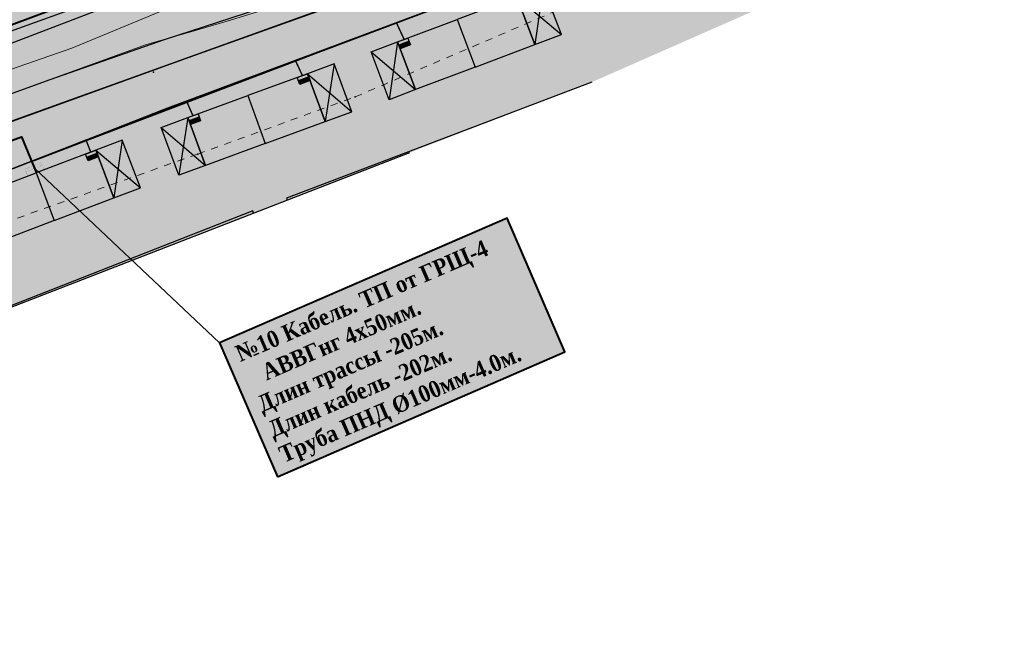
# Model space of a CAD drawing. Extents: x 4085 to 16701, y -65 to 10948.
# Tile 225 of 256: x 15198 to 15267, y 10793 to 10836. Entities that reach past the tile are written whole.
import ezdxf
from ezdxf.xclip import XClip

# ---------------------------------------------------------------- set-up
doc = ezdxf.new("R2010")
doc.units = 0
doc.header["$MEASUREMENT"] = 0
doc.header["$XCLIPFRAME"] = 0
doc.linetypes.add('CONTI', pattern=[0])
doc.linetypes.add('STRIHSMALL', pattern=[1, 0.5, -0.5])
doc.layers.get('0').update_dxf_attribs({"color": 250, "linetype": 'CONTI'})
for name, color, linetype in [('(0001) граница', 7, 'Continuous'), ('(035) Откосы', 7, 'Continuous'), ('PI_TTDEFAULT', 5, 'CONTI'), ('Электрика', 7, 'Continuous')]:
    doc.layers.add(name, color=color, linetype=linetype)
doc.layers.add('.', color=7, linetype='Continuous', lineweight=15)
doc.layers.add('0ZG - GOR-INCE', color=5, linetype='Continuous', lineweight=15)
doc.styles.get("Standard").update_dxf_attribs({"font": 'times.ttf'})
doc.linetypes.add('ОТКОСЫ_НЕУКР', pattern='A,0.5,["|",Standard,S=1.199999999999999,R=0,X=0,Y=-1.199999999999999],1,["|",Standard,S=0.5,R=0,X=0,Y=-0.5],0.5', length=2)
doc.linetypes.add('ОТКОСЫ_НЕУКР1', pattern='A,0.5,["|",Standard,S=-1.199999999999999,R=0,X=0,Y=1.199999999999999],1,["|",Standard,S=-0.5,R=0,X=0,Y=0.5],0.5', length=2)

# ---------------------------------------------------------------- blocks, each defined once
blk = doc.blocks.new('wedwedwedewdewd')
at = {"layer": '.', "linetype": 'Continuous'}
h = blk.add_hatch(color=256, dxfattribs=at)
h.dxf.hatch_style = 1
h.set_gradient(color1=(255, 217, 179), color2=(255, 209, 163), one_color=1, tint=0.8199999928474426, name='HEMISPHERICAL')
h.paths.add_polyline_path([(16128.6629179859, 10756.6104308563), (16126.6629179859, 10756.6104308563), (16126.6629179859, 10760.2104308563), (16128.6629179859, 10760.2104308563)])
h.paths.add_polyline_path([(16137.6629179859, 10756.6104308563), (16139.6629179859, 10756.6104308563), (16139.6629179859, 10760.2104308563), (16137.6629179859, 10760.2104308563)])
h = blk.add_hatch(color=256, dxfattribs=at)
h.dxf.hatch_style = 1
h.set_gradient(color1=(255, 127, 127), color2=(255, 133, 133), one_color=1, tint=0.7599999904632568, name='HEMISPHERICAL')
h.paths.add_polyline_path([(16133.1629179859, 10760.2104308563), (16133.1629179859, 10756.6104308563), (16137.6629179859, 10756.6104308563), (16137.6629179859, 10760.2104308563)])
h.paths.add_polyline_path([(16133.1629179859, 10760.2104308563), (16133.1629179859, 10756.6104308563), (16128.6629179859, 10756.6104308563), (16128.6629179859, 10760.2104308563)])
at = {"linetype": 'Continuous'}
for points in [[(16128.6629179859, 10756.6104308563), (16126.6629179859, 10756.6104308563), (16126.6629179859, 10760.2104308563), (16128.6629179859, 10760.2104308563)], [(16133.1629179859, 10760.2104308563), (16133.1629179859, 10756.6104308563), (16128.6629179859, 10756.6104308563), (16128.6629179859, 10760.2104308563)], [(16133.1629179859, 10760.2104308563), (16133.1629179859, 10756.6104308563), (16137.6629179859, 10756.6104308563), (16137.6629179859, 10760.2104308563)], [(16137.6629179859, 10756.6104308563), (16139.6629179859, 10756.6104308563), (16139.6629179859, 10760.2104308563), (16137.6629179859, 10760.2104308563)]]:
    blk.add_lwpolyline(points, close=True, dxfattribs=at)
for points in [[(16126.6629179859, 10760.2104308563), (16128.6629179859, 10756.6104308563)], [(16128.6629179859, 10760.2104308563), (16126.6629179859, 10756.6104308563)], [(16137.6629179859, 10760.2104308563), (16139.6629179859, 10756.6104308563)], [(16139.6629179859, 10760.2104308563), (16137.6629179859, 10756.6104308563)]]:
    blk.add_lwpolyline(points, dxfattribs=at)
blk = doc.blocks.new('DWQDWQDWQDW')
at = {"layer": '(035) Откосы', "color": 253, "linetype": 'ОТКОСЫ_НЕУКР1', "elevation": -0.6170000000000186, "flags": 128}
blk.add_lwpolyline([(16564.2685543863, 8940.05366447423), (16571.56438794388, 8940.049617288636), (16579.24229880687, 8940.682216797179), (16586.23834138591, 8939.28798064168), (16594.08376090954, 8937.329337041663), (16596.23756082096, 8937.07311931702), (16604.99378058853, 8932.406532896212), (16613.69562732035, 8927.074860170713), (16626.47846730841, 8919.280967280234), (16639.49087866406, 8911.319458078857), (16651.9820064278, 8903.85268458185), (16664.47700269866, 8896.490241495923), (16677.09143031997, 8889.065860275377), (16679.39855639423, 8887.981581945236), (16695.2108295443, 8881.729711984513), (16708.65326078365, 8876.525155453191), (16722.23698177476, 8871.77063759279), (16735.50823853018, 8868.774063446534), (16749.63002218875, 8865.606017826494), (16760.99577287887, 8864.573100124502), (16775.79265262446, 8863.378462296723), (16791.22906654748, 8862.267464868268), (16804.74432975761, 8861.94847750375), (16819.74132904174, 8861.653146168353), (16835.02693216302, 8861.360536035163), (16850.25698425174, 8861.043143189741), (16865.37728238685, 8860.79020800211), (16880.60442877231, 8860.5237254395), (16895.80853699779, 8860.385576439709), (16909.27623827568, 8864.858854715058), (16923.90202324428, 8869.7262688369), (16938.08048568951, 8874.446364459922), (16952.65749232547, 8879.342421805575), (16966.66929764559, 8883.988184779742), (16980.80614278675, 8888.7491203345), (16994.83943295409, 8893.431466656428), (16997.11785405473, 8894.36489901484), (17001.96598783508, 8896.979129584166), (17014.00648242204, 8903.364783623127), (17016.84216589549, 8904.618776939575), (17018.16922240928, 8905.356490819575), (17021.24240132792, 8907.064878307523), (17025.47054322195, 8909.6625474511)], dxfattribs=at)
at = {"layer": '(035) Откосы', "color": 253, "linetype": 'ОТКОСЫ_НЕУКР', "ltscale": 1.5, "elevation": -0.6170000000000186, "flags": 128}
blk.add_lwpolyline([(16739.45308839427, 8875.20530978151), (16758.92019256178, 8871.7201008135), (16785.23249284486, 8868.989124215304), (16834.46331352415, 8866.430057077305), (16872.30635476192, 8865.117805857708), (16894.6491773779, 8865.49292062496), (16897.6269511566, 8866.243948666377), (16919.04864691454, 8873.140999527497), (16955.05316177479, 8885.96822939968), (16990.55466388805, 8900.238315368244), (17022.49028712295, 8919.820872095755)], dxfattribs=at)
at = {"color": 253, "linetype": 'Continuous', "elevation": -0.6170000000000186}
for points in [[(16558.80255977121, 8945.946029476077), (16570.6070005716, 8947.717188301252, -0.07815532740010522), (16597.94249155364, 8942.058203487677), (16620.12967143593, 8929.197915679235, 0.02195865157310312), (16680.08866086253, 8893.238522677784, 0.01496813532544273), (16723.48298193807, 8876.757839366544), (16750.88513959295, 8870.57602320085), (16790.77832134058, 8867.279309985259), (16872.31370058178, 8863.893621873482), (16895.15054692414, 8864.321306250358), (16944.32124811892, 8880.133131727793), (16994.43535242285, 8899.563749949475), (17012.77464116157, 8910.375999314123), (17023.26825659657, 8917.9292242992)], [(16562.18063359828, 8941.934712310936), (16579.37002182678, 8942.908548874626), (16596.98241794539, 8939.147166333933), (16618.54894594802, 8926.646625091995, 0.02197958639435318), (16678.79663357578, 8890.526571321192, 0.01507167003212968), (16722.66014219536, 8873.868075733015), (16750.42929275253, 8867.603467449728), (16790.58345219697, 8864.285187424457, 0.01330051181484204), (16847.98186172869, 8863.082048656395), (16895.37651316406, 8862.057228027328), (16949.57757229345, 8880.2725550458, 0.04650476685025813), (16996.14201924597, 8896.840733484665), (17017.23438593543, 8907.707821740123), (17025.51246180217, 8912.472396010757)]]:
    blk.add_lwpolyline(points, format="xyb", dxfattribs=at)
at = {"color": 253, "linetype": 'STRIHSMALL', "elevation": -0.2409999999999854}
blk.add_lwpolyline([(16593.21583156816, 8931.924035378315), (16614.44362853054, 8919.185168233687), (16675.036071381, 8883.007916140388), (16720.64128200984, 8865.661257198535), (16749.28270343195, 8859.111734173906), (16790.49098786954, 8855.53213624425), (16849.99348042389, 8854.548292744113), (16896.48786096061, 8853.889257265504), (16953.02450571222, 8872.4673090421), (16964.2357470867, 8876.242711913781), (17016.50260233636, 8897.154158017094)], dxfattribs=at)
at = {"layer": 'PI_TTDEFAULT', "color": 253}
for p in [(16952.65749232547, 8879.342421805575, -0.3420000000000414), (16950.03828657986, 8878.325232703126, -0.23599999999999), (16964.2357470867, 8876.242711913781, -0.1310000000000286), (16953.02450571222, 8872.4673090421, -0.1619999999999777)]:
    blk.add_point(p, dxfattribs=at)
blk = doc.blocks.new('A$C10aa157c')
at = {"layer": '.', "linetype": 'Continuous', "lineweight": 50}
h = blk.add_hatch(color=4, dxfattribs=at)
h.dxf.hatch_style = 1
h.set_gradient(color1=(0, 255, 255), color2=(0, 255, 255), one_color=1, tint=0.5)
edge = h.paths.add_edge_path()
edge.add_line((117.4324962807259, 25.8464246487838), (111.2859458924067, 22.04202636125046))
edge.add_line((111.2859458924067, 22.04202636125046), (90.49397812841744, 10.57433190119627))
edge.add_line((90.49397812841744, 10.57433190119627), (88.23807309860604, 9.587726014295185))
edge.add_line((88.23807309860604, 9.587726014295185), (6.163735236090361, -19.95635591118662))
edge.add_arc((-27.70549202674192, 74.13336427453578), 100.0000000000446, 270.3128248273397, 289.7972202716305, ccw=False)
edge.add_line((-27.15951241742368, -25.86514524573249), (-114.5854871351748, -26.34248035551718))
edge.add_line((-114.5854871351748, -26.34248035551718), (-131.8038967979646, -25.51755084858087))
edge.add_line((-131.8038967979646, -25.51755084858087), (-156.2513825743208, -23.98036590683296))
edge.add_line((-156.2513825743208, -23.98036590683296), (-183.7814535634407, -18.45982324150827))
edge.add_line((-183.7814535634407, -18.45982324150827), (-197.4729350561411, -14.02515858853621))
edge.add_line((-197.4729350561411, -14.02515858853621), (-226.9882538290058, -3.257921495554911))
edge.add_line((-226.9882538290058, -3.257921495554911), (-229.3201723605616, -2.22804471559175))
edge.add_line((-229.3201723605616, -2.22804471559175), (-266.0129081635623, 18.33381446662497))
edge.add_line((-266.0129081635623, 18.33381446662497), (-302.414357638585, 39.40997971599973))
edge.add_line((-302.414357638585, 39.40997971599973), (-311.2653128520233, 44.05475481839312))
edge.add_arc((-5824.953526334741, -31255.54911888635), 31781.53489632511, 80.00936784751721, 80.04077242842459)
edge.add_arc((-344.2962635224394, -73.22361097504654), 121.3386725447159, 82.48260712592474, 104.7849835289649)
edge.add_line((-375.2609654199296, 44.0975750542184), (-422.1471010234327, 28.59770207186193))
edge.add_line((-422.1471010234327, 28.59770207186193), (-424.8801888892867, 34.73041368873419))
edge.add_line((-424.8801888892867, 34.73041368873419), (-369.9069065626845, 51.63645814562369))
edge.add_arc((-345.3716680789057, -51.17261419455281), 105.6961838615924, 80.20076656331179, 103.42249696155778, ccw=False)
edge.add_line((-327.3825670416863, 52.98148090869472), (-309.305153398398, 49.80210033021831))
edge.add_line((-309.305153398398, 49.80210033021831), (-299.5158731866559, 44.66491412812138))
edge.add_line((-299.5158731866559, 44.66491412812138), (-263.0429987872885, 23.54739438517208))
edge.add_line((-263.0429987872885, 23.54739438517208), (-226.6355735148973, 3.145417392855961))
edge.add_line((-226.6355735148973, 3.145417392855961), (-224.7456836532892, 2.310759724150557))
edge.add_line((-224.7456836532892, 2.310759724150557), (-195.5197359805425, -8.350914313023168))
edge.add_line((-195.5197359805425, -8.350914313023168), (-182.2621487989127, -12.64504079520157))
edge.add_line((-182.2621487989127, -12.64504079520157), (-155.4697206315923, -18.01766561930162))
edge.add_line((-155.4697206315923, -18.01766561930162), (-131.4720545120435, -19.52656724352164))
edge.add_line((-131.4720545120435, -19.52656724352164), (-114.4582114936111, -20.34169601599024))
edge.add_line((-114.4582114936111, -20.34169601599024), (-27.19227119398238, -19.86523467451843))
edge.add_arc((-27.70549202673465, 74.13336427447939), 93.99999999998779, 270.3128248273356, 289.7972202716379)
edge.add_line((4.131581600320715, -14.31097270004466), (86.01742751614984, 15.16525827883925))
edge.add_line((86.01742751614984, 15.16525827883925), (87.83742534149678, 15.96122288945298))
edge.add_line((87.83742534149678, 15.96122288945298), (108.2562857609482, 27.2231320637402))
edge.add_line((108.2562857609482, 27.2231320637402), (115.2645194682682, 31.56086796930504))
edge.add_line((115.2645194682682, 31.56086796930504), (117.4324962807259, 25.8464246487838))
at = {"layer": '.', "linetype": 'Continuous', "lineweight": 30}
h = blk.add_hatch(color=250, dxfattribs=at)
h.dxf.hatch_style = 1
h.set_gradient(color1=(130, 130, 130), color2=(128, 128, 128), one_color=1, tint=0.5, name='HEMISPHERICAL')
edge = h.paths.add_edge_path()
edge.add_line((120.3382106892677, 24.208470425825), (119.1283267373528, 23.83433073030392))
edge.add_line((119.1283267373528, 23.83433073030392), (107.9348565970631, 4.799752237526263))
edge.add_line((107.9348565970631, 4.799752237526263), (93.78388535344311, -88.13195924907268))
edge.add_line((93.78388535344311, -88.13195924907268), (9.818716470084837, -90.29520286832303))
edge.add_line((9.818716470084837, -90.29520286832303), (-238.982310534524, -90.29520286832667))
edge.add_line((-238.982310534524, -90.29520286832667), (-263.733181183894, -90.29520286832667))
edge.add_arc((-263.7327309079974, -191.3967522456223), 101.1015493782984, 90.00025517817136, 121.9317896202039)
edge.add_line((-317.2062797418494, -105.5940549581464), (-333.3961107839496, -115.6865331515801))
edge.add_line((-333.3961107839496, -115.6865331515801), (-330.6486205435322, -120.0966741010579))
edge.add_line((-330.6486205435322, -120.0966741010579), (-314.4554157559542, -110.0068485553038))
edge.add_arc((-263.7330549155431, -191.3956200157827), 95.90041714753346, 90.00007155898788, 121.93160600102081, ccw=False)
edge.add_line((-263.7331746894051, -95.49520286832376), (9.885690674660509, -95.49520286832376))
edge.add_line((9.885690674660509, -95.49520286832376), (94.41991117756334, -93.3172984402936))
edge.add_arc((94.30143800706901, -88.7188243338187), 4.600000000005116, 271.4758181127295, 351.3419211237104)
edge.add_line((98.84901775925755, -89.41129700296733), (112.9248563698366, 3.027006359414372))
edge.add_line((112.9248563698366, 3.027006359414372), (126.9976235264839, 26.95785065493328))
edge.add_line((126.9976235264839, 26.95785065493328), (121.1851859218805, 44.33246045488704))
edge.add_arc((136.7434681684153, 49.1590498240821), 16.28975479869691, 153.534973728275, 197.2352681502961, ccw=False)
edge.add_line((122.160772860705, 56.4186027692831), (106.847521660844, 42.81649322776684))
edge.add_arc((109.3816599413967, 38.81795837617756), 4.733934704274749, 26.597393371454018, 122.36516217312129, ccw=False)
edge.add_line((113.6146241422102, 40.93742808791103), (120.3382106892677, 24.208470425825))
at = {"layer": '.', "linetype": 'Continuous'}
h = blk.add_hatch(color=17, dxfattribs=at)
h.dxf.hatch_style = 1
h.set_gradient(color1=(153, 76, 76), color2=(137, 67, 67), one_color=1, tint=0.4000000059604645, name='SPHERICAL')
h.paths.add_polyline_path([(83.12538363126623, -8.511599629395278), (97.73542509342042, -3.042898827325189), (102.9096573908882, -16.86624574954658), (88.29961592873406, -22.33494655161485)])
h = blk.add_hatch(color=17, dxfattribs=at)
h.dxf.hatch_style = 1
h.set_gradient(color1=(153, 76, 76), color2=(137, 67, 67), one_color=1, tint=0.4000000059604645, name='SPHERICAL')
h.paths.add_polyline_path([(59.14990481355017, -17.48580797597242), (73.75994627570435, -12.01710717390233), (78.93417857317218, -25.84045409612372), (64.32413711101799, -31.30915489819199)])
h = blk.add_hatch(color=17, dxfattribs=at)
h.dxf.hatch_style = 1
h.set_gradient(color1=(153, 76, 76), color2=(137, 67, 67), one_color=1, tint=0.4000000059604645, name='SPHERICAL')
h.paths.add_polyline_path([(35.17445215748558, -26.46008621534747), (49.78449361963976, -20.99138541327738), (54.95872591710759, -34.81473233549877), (40.3486844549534, -40.28343313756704)])
at = {"linetype": 'Continuous'}
h = blk.add_hatch(color=256, dxfattribs=at)
h.dxf.hatch_style = 1
h.set_gradient(color1=(196, 196, 196), color2=(179, 179, 179), one_color=1, tint=0.699999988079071, name='SPHERICAL')
edge = h.paths.add_edge_path()
edge.add_line((-329.6939609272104, -123.8959480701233), (-413.5123903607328, -4.99904155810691))
edge.add_line((-413.5123903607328, -4.99904155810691), (-355.7886663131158, 33.28476060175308))
edge.add_line((-355.7886663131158, 33.28476060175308), (-335.031477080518, 75.58643090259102))
edge.add_line((-335.031477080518, 75.58643090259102), (-290.265852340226, 52.29770563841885))
edge.add_arc((-35.22096130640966, 435.710675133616), 460.4925641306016, 236.3682958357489, 253.1961533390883)
edge.add_arc((23.16678665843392, 1743.610821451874), 1759.185429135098, 263.7500878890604, 266.8247429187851)
edge.add_line((-74.2750708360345, -12.87386635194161), (-37.8087558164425, -12.38197344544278))
edge.add_line((-37.8087558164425, -12.38197344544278), (-8.681647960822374, -7.258780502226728))
edge.add_line((-8.681647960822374, -7.258780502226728), (21.71312455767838, 1.674478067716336))
edge.add_line((21.71312455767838, 1.674478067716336), (73.82824807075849, 22.10592837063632))
edge.add_line((73.82824807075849, 22.10592837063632), (122.4104008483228, 60.65294329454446))
edge.add_line((122.4104008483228, 60.65294329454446), (125.2745590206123, 27.75500045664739))
edge.add_line((125.2745590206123, 27.75500045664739), (114.748125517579, 2.379272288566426))
edge.add_line((114.748125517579, 2.379272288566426), (116.6623456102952, -0.02417328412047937))
edge.add_line((116.6623456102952, -0.02417328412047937), (116.2891382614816, -3.732436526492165))
edge.add_line((116.2891382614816, -3.732436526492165), (111.2584338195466, -27.65741119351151))
edge.add_line((111.2584338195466, -27.65741119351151), (112.8600939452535, -27.92515144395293))
edge.add_line((112.8600939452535, -27.92515144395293), (106.1017429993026, -65.58583641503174))
edge.add_line((106.1017429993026, -65.58583641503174), (101.2804055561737, -90.48027766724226))
edge.add_line((101.2804055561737, -90.48027766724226), (98.81490888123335, -96.13533966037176))
edge.add_line((98.81490888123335, -96.13533966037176), (53.13542081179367, -97.30507864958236))
edge.add_line((53.13542081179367, -97.30507864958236), (30.09047449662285, -97.89520286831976))
edge.add_line((30.09047449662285, -97.89520286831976), (12.28662535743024, -98.29843708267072))
edge.add_line((12.28662535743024, -98.29843708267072), (-62.51886126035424, -99.99268484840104))
edge.add_line((-62.51886126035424, -99.99268484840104), (-93.46711186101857, -101.1777100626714))
edge.add_line((-93.46711186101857, -101.1777100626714), (-93.73522817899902, -109.8933634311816))
edge.add_line((-93.73522817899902, -109.8933634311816), (-152.9130991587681, -112.2181400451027))
edge.add_line((-152.9130991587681, -112.2181400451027), (-153.085833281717, -120.2735644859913))
edge.add_line((-153.085833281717, -120.2735644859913), (-196.6151896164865, -120.663996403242))
edge.add_line((-196.6151896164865, -120.663996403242), (-196.010272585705, -100.2536491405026))
edge.add_line((-196.010272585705, -100.2536491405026), (-236.8828322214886, -97.89520286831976))
edge.add_line((-236.8828322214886, -97.89520286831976), (-266.6043384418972, -99.72434434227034))
edge.add_line((-266.6043384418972, -99.72434434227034), (-280.8519175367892, -100.7559259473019))
edge.add_line((-280.8519175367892, -100.7559259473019), (-292.7545044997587, -102.6790545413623))
edge.add_line((-292.7545044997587, -102.6790545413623), (-308.6164820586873, -109.5958216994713))
edge.add_line((-308.6164820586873, -109.5958216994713), (-329.6939609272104, -123.8959480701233))
at = {"lineweight": 0, "true_color": 0xa6c388}
h = blk.add_hatch(color=63, dxfattribs=at)
h.dxf.hatch_style = 1
edge = h.paths.add_edge_path()
edge.add_arc((-28.26614025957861, 66.16482880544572), 104.3537906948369, 274.21600176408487, 285.5732576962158, ccw=False)
edge.add_line((-20.59439104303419, -37.90657887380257), (-20.59424505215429, -40.03499465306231))
edge.add_line((-20.59424505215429, -40.03499465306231), (-14.54231802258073, -40.03432606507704))
edge.add_line((-14.54231802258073, -40.03432606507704), (-14.54231376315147, -58.83465758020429))
edge.add_line((-14.54231376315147, -58.83465758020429), (3.28768887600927, -58.83465730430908))
edge.add_arc((3.287688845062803, -56.83465730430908), 2, 270.0000008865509, 360.0000106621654)
edge.add_line((5.287688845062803, -56.83465693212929), (5.28768772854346, -50.834773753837))
edge.add_line((5.28768772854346, -50.834773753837), (3.8176844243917, -50.83477441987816))
edge.add_line((3.8176844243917, -50.83477441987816), (3.817685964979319, -57.63465551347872))
edge.add_line((3.817685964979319, -57.63465551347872), (-13.34231403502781, -57.63465940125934))
edge.add_line((-13.34231403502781, -57.63465940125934), (-13.34231802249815, -40.03465940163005))
edge.add_line((-13.34231802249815, -40.03465940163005), (3.817681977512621, -40.03465551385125))
edge.add_line((3.817681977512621, -40.03465551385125), (3.817685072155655, -46.83477441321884))
edge.add_line((3.817685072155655, -46.83477441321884), (5.287686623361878, -46.834773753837))
edge.add_line((5.287686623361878, -46.834773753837), (5.287684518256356, -37.14514154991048))
edge.add_line((5.287684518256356, -37.14514154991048), (8.617896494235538, -35.8985942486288))
edge.add_line((8.617896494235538, -35.8985942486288), (14.30749249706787, -51.09861963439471))
edge.add_line((14.30749249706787, -51.09861963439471), (10.64758097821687, -52.46856516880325))
edge.add_line((10.64758097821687, -52.46856516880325), (10.64758122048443, -53.74979790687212))
edge.add_line((10.64758122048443, -53.74979790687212), (22.57637518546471, -49.28478052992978))
edge.add_line((22.57637518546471, -49.28478052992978), (22.15570428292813, -48.16094678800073))
edge.add_line((22.15570428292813, -48.16094678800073), (15.59991403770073, -50.61485189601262))
edge.add_line((15.59991403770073, -50.61485189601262), (9.724566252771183, -34.91842273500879))
edge.add_line((9.724566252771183, -34.91842273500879), (26.58230640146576, -28.60838334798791))
edge.add_line((26.58230640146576, -28.60838334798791), (32.45765418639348, -44.30481250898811))
edge.add_line((32.45765418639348, -44.30481250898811), (25.90186876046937, -46.75871581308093))
edge.add_line((25.90186876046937, -46.75871581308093), (26.32254955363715, -47.88257597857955))
edge.add_line((26.32254955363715, -47.88257597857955), (34.17075420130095, -44.94487554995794))
edge.add_line((34.17075420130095, -44.94487554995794), (26.99026940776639, -25.76186857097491))
edge.add_line((26.99026940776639, -25.76186857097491), (26.0526540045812, -26.15686841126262))
edge.add_arc((-14.32388940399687, 69.68537040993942), 103.9999999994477, 285.58125129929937, 292.8447822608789, ccw=False)
edge.add_line((13.6109925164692, -30.49268293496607), (-0.2502526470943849, -34.35792321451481))
h.paths.add_polyline_path([(49.87732141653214, -37.7844375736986), (50.29800220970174, -38.90829773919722), (58.14620685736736, -35.97059731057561), (50.80158591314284, -16.34909236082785), (29.33295726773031, -24.77493797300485), (30.25350348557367, -27.2342173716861), (32.40754551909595, -26.42792777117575), (38.7036231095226, -43.24820249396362), (46.55182784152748, -40.31050229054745), (46.13115693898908, -39.1866685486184), (39.57536669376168, -41.64057365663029), (33.70001890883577, -25.94414449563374), (50.55775905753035, -19.63410510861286), (56.43310684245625, -35.33053426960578)])
h.paths.add_polyline_path([(73.85277407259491, -28.81015933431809), (74.27345486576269, -29.93401949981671), (82.12165951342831, -26.9963190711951), (74.74103602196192, -7.278631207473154), (53.1818498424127, -15.46254741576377), (54.22895614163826, -18.25993913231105), (56.38299817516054, -17.45364953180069), (62.67907576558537, -34.27392425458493), (70.52728049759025, -31.33622405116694), (70.10660959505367, -30.21239030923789), (63.55081934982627, -32.66629541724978), (57.67547156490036, -16.9698662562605), (74.53321171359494, -10.65982686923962), (80.40855949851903, -26.35625603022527)])
h.paths.add_polyline_path([(97.8282267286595, -19.83588109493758), (98.24890255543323, -20.95972799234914), (104.360766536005, -18.67187389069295), (107.9348565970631, 4.799752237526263), (109.4043596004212, 7.298652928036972), (77.12198996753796, -6.393929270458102), (78.20440879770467, -9.285660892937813), (80.35845083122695, -8.479371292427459), (86.65452842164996, -25.29964601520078), (94.50273315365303, -22.36194581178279), (94.08206225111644, -21.23811206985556), (87.52627200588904, -23.69201717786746), (81.65092422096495, -7.995588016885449), (98.50866436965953, -1.68554862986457), (104.3840121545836, -17.38197779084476)])
at = {"linetype": 'Continuous'}
blk.add_lwpolyline([(-373.7944340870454, 108.5221690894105), (-373.7944340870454, 37.87383067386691), (-338.7973859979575, -11.84971716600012), (-296.1668647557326, 12.1688909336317), (-278.1502265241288, 12.66864525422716), (-222.2923186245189, -17.35473897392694), (-192.3131233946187, -27.41567740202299), (-152.841873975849, -36.13979106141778), (-88.61392933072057, -37.22940865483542), (-24.38736609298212, -36.59652979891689), (-4.075459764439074, -35.34637554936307), (26.99026940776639, -25.76186857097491), (74.74103602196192, -7.278631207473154), (109.4043596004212, 7.298652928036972), (135.566190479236, 19.46775833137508), (110.1840137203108, 64.19822788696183), (9.488295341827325, 20.69822151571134), (-104.2532370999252, 13.96907995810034), (-207.6545405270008, 33.67587202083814), (-251.5703695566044, 64.2554686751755), (-301.8282399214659, 93.33502415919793), (-373.7944340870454, 108.5221690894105)], dxfattribs=at)
blk.add_lwpolyline([(106.847521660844, 42.81649322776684, -0.4440150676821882), (113.6146241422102, 40.93742808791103), (120.3382106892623, 24.20847042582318), (119.1283267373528, 23.83433073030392), (107.9348565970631, 4.799752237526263), (93.78388535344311, -88.13195924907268), (9.818716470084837, -90.29520286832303), (-263.733181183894, -90.29520286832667, 0.1402362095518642), (-317.2062797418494, -105.5940549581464), (-333.3961107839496, -115.6865331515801), (-330.6486205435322, -120.0966741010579), (-314.4554157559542, -110.0068485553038, -0.1402362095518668), (-263.7331746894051, -95.49520286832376), (9.885690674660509, -95.49520286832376), (94.41991117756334, -93.3172984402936, 0.3633087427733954), (98.84901775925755, -89.41129700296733), (112.9248563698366, 3.027006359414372), (126.9976235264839, 26.95785065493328), (121.1851859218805, 44.33246045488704, -0.1930235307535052), (122.160772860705, 56.4186027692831)], format="xyb", close=True, dxfattribs=at)
at = {"linetype": 'Continuous', "lineweight": 30}
blk.add_lwpolyline([(-114.4582114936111, -20.34169601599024), (-27.19227119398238, -19.86523467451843, 0.0852221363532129), (4.131581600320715, -14.31097270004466), (86.01742751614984, 15.16525827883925), (87.83742534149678, 15.96122288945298), (108.2562857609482, 27.2231320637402), (115.2645194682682, 31.56086796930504), (117.4324962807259, 25.8464246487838), (111.2859458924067, 22.04202636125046), (90.49397812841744, 10.57433190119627), (88.23807309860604, 9.587726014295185), (6.163735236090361, -19.95635591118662, -0.08522213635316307), (-27.15951241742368, -25.86514524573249), (-114.5854871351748, -26.34248035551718)], format="xyb", dxfattribs=at)
at = {"linetype": 'Continuous', "elevation": -1.836999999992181}
blk.add_lwpolyline([(-310.5347289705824, 45.93517624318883), (-288.727846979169, 33.96953195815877), (-274.4873257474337, 25.23622013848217), (-257.6072697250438, 15.40358086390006), (-243.4411516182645, 7.570372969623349), (-227.6496925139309, -0.7277474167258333), (-212.7345870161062, -6.331781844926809), (-195.4560515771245, -12.39361442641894), (-183.4075955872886, -16.35303855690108), (-155.4991731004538, -21.96472225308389), (-122.889283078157, -23.89089112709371), (-107.8811498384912, -24.49342670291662), (-81.50336457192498, -24.62609611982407), (-54.75523238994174, -24.19153198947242), (-30.58178783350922, -24.14722349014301), (-10.46175109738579, -24.11034464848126), (15.60182704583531, -14.66533892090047), (36.49558892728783, -7.093788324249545), (44.56949260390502, -4.270245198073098), (63.54049542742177, 1.907058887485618), (78.57534353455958, 7.959346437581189), (93.13901648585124, 15.03243375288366), (116.5460771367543, 28.18288504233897), (118.3102865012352, 29.25414919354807)], dxfattribs=at)
at = {"ltscale": 5}
for points in [[(97.8282267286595, -19.83588109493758), (98.24890255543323, -20.95972799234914), (104.360766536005, -18.67187389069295), (107.9348565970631, 4.799752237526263), (109.4043596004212, 7.298652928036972), (77.12198996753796, -6.393929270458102), (78.20440879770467, -9.285660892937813), (80.35845083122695, -8.479371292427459), (86.65452842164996, -25.29964601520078), (94.50273315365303, -22.36194581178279), (94.08206225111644, -21.23811206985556), (87.52627200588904, -23.69201717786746), (81.65092422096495, -7.995588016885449), (98.50866436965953, -1.68554862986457), (104.3840121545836, -17.38197779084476)], [(73.85277407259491, -28.81015933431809), (74.27345486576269, -29.93401949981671), (82.12165951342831, -26.9963190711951), (74.74103602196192, -7.278631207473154), (53.1818498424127, -15.46254741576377), (54.22895614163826, -18.25993913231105), (56.38299817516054, -17.45364953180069), (62.67907576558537, -34.27392425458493), (70.52728049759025, -31.33622405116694), (70.10660959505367, -30.21239030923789), (63.55081934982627, -32.66629541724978), (57.67547156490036, -16.9698662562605), (74.53321171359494, -10.65982686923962), (80.40855949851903, -26.35625603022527)], [(49.87732141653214, -37.7844375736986), (50.29800220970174, -38.90829773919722), (58.14620685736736, -35.97059731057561), (50.80158591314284, -16.34909236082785), (29.33295726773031, -24.77493797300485), (30.25350348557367, -27.2342173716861), (32.40754551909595, -26.42792777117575), (38.7036231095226, -43.24820249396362), (46.55182784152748, -40.31050229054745), (46.13115693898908, -39.1866685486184), (39.57536669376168, -41.64057365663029), (33.70001890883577, -25.94414449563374), (50.55775905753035, -19.63410510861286), (56.43310684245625, -35.33053426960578)]]:
    blk.add_lwpolyline(points, close=True, dxfattribs=at)
at = {"linetype": 'Continuous', "lineweight": 40}
for points in [[(83.12538363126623, -8.511599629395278), (97.73542509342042, -3.042898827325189), (102.9096573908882, -16.86624574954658), (88.29961592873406, -22.33494655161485)], [(59.14990481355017, -17.48580797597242), (73.75994627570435, -12.01710717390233), (78.93417857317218, -25.84045409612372), (64.32413711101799, -31.30915489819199)], [(35.17445215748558, -26.46008621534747), (49.78449361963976, -20.99138541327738), (54.95872591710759, -34.81473233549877), (40.3486844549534, -40.28343313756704)]]:
    blk.add_lwpolyline(points, close=True, dxfattribs=at)
at = {"linetype": 'Continuous'}
for p, rotation in [((-11211.08760905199, -15779.58711427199), 20.74315380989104), ((-11389.42642869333, -15666.78733705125), 20.14698086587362), ((-11236.33387905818, -15793.61178849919), 20.75939530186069)]:
    blk.add_blockref('wedwedwedewdewd', p, dxfattribs=dict(at, rotation=rotation))
at = {"layer": '0ZG - GOR-INCE', "linetype": 'Continuous', "rotation": 1.343740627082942}
blk.add_blockref('DWQDWQDWQDW', (-16693.37190173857, -9279.936333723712, -1.219999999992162), dxfattribs=at)
blk = doc.blocks.new('16Г5Ш1Д65')
at = {"layer": '.', "lineweight": 35}
h = blk.add_hatch(color=256, dxfattribs=at)
h.dxf.hatch_style = 1
h.paths.add_polyline_path([(408872.3951494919, 4233258.828926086), (408872.0779764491, 4233258.829036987), (408872.0802672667, 4233258.060426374), (408872.3946124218, 4233258.060316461)])
at = {"color": 250, "lineweight": 30, "const_width": 0.006399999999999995}
blk.add_lwpolyline([(408871.8826124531, 4233258.060495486), (408871.8831495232, 4233258.82910511), (408872.3951494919, 4233258.828926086), (408872.3946124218, 4233258.060316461)], close=True, dxfattribs=at)
at = {"layer": 'Электрика', "color": 250, "lineweight": 30, "const_width": 0.006399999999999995}
blk.add_lwpolyline([(408872.0802655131, 4233258.061014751), (408872.0779765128, 4233258.829015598)], dxfattribs=at)
blk = doc.blocks.new('151ГШ56Д')
at = {"layer": '.', "lineweight": 35}
h = blk.add_hatch(color=5, dxfattribs=at)
h.dxf.hatch_style = 1
h.paths.add_polyline_path([(409370.9448358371, 4233276.366838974), (409370.6303846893, 4233276.366948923), (409370.6299516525, 4233275.128481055), (409370.944298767, 4233275.128371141)])
at = {"color": 250, "lineweight": 30, "const_width": 0.006399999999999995}
blk.add_lwpolyline([(409370.4322987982, 4233275.128550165), (409370.4328358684, 4233276.367017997), (409370.9448358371, 4233276.366838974), (409370.944298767, 4233275.128371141)], close=True, dxfattribs=at)
at = {"layer": 'Электрика', "color": 250, "lineweight": 30, "const_width": 0.006399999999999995}
blk.add_lwpolyline([(409370.6299518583, 4233275.129069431), (409370.6303846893, 4233276.366948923)], dxfattribs=at)

msp = doc.modelspace()

# ---------------------------------------------------------------- block references
at = {"linetype": 'Continuous'}
ref = msp.add_blockref('A$C10aa157c', (15163.26248192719, 10839.00416148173, 0.1769999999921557), dxfattribs=at)
XClip(ref).set_block_clipping_path([(-373.7944340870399, 108.52216908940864), (-301.8282399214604, 93.33502415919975), (-251.57036955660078, 64.25546867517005), (-207.6545405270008, 33.67587202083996), (-104.25323709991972, 13.969079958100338), (9.488295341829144, 20.69822151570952), (110.18401372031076, 64.19822788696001), (135.5661904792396, 19.467758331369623), (74.7410360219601, -7.278631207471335), (26.99026940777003, -25.76186857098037), (-4.075459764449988, -35.34637554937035), (-88.61392933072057, -37.22940865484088), (-152.84187397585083, -36.1397910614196), (-192.31312339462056, -27.415677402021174), (-222.2923186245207, -17.35473897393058), (-278.15022652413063, 12.668645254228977), (-296.17026621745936, 12.384943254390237), (-338.7973859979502, -11.849717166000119), (-373.7944340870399, 37.873830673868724)])

# ---------------------------------------------------------------- next in the draw order: hatches: boundary and pattern name
at = {"layer": '.', "linetype": 'Continuous', "lineweight": 40, "true_color": 0xffffff}
h = msp.add_hatch(color=7, dxfattribs=at)
h.dxf.hatch_style = 1
h.paths.add_polyline_path([(15236.10061678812, 10812.7011119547), (15232.02719508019, 10822.12994705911), (15211.72351529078, 10813.33177808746), (15215.80780736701, 10803.87774887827)])

# ---------------------------------------------------------------- next in the draw order: linework, layer by layer
at = {"layer": '(0001) граница', "color": 5, "linetype": 'Continuous', "lineweight": 40, "elevation": 0.1769999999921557}
msp.add_lwpolyline([(15215.80780736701, 10803.87774887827), (15236.10061678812, 10812.7011119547), (15232.02719508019, 10822.12994705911), (15211.72351529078, 10813.33177808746)], close=True, dxfattribs=at)
at = {"color": 5, "linetype": 'Continuous', "const_width": 0.1, "elevation": 0.1769999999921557}
for points in [[(15261.89177762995, 10849.71520832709), (15261.89177762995, 10849.71520832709), (15261.46634951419, 10850.66732170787), (15247.97989230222, 10844.79130185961), (15207.88483007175, 10829.82565520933), (15198.45759558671, 10826.12021516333), (15198.79710659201, 10825.29739339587)], [(15254.30798514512, 10846.51488060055), (15253.9295128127, 10847.38353847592), (15247.97989230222, 10844.79130185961), (15224.2106176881, 10835.91932248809), (15209.41874886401, 10830.33484225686), (15198.45759558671, 10826.12021516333), (15198.79710659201, 10825.29739339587)], [(15247.26240414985, 10843.36299899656), (15246.88221160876, 10844.38158803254), (15224.21061768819, 10835.91932248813), (15198.4616721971, 10826.13444611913), (15198.80118320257, 10825.31162435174)], [(15239.54852666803, 10840.49057482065), (15239.17095241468, 10841.50332869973), (15224.21061768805, 10835.91932248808), (15209.39497497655, 10830.38932299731), (15198.45573697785, 10826.14437876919), (15198.79524798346, 10825.32155700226)], [(15232.35108108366, 10837.61514573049), (15231.91121716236, 10838.79360278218), (15217.09648817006, 10833.2220947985), (15198.47041108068, 10826.14266928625), (15198.78577426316, 10825.31069419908)], [(15198.79707572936, 10825.29746819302), (15198.45762644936, 10826.12014036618), (15209.39497497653, 10830.38932299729), (15217.07998851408, 10833.25778586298), (15224.2106176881, 10835.91932248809), (15224.75866387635, 10834.74002319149)], [(15198.79710659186, 10825.29739339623), (15198.45759558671, 10826.12021516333), (15217.07998851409, 10833.25778586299), (15217.57505456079, 10832.18688873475)], [(15198.79710658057, 10825.29739339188), (15198.45759558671, 10826.12021516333), (15209.39497497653, 10830.38932299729), (15209.84629387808, 10829.35507111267)], [(15202.63171309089, 10826.78750301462), (15202.29746445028, 10827.64323694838), (15198.45759558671, 10826.12021516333), (15198.79710659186, 10825.29739339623)], [(15194.93640575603, 10823.86576631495), (15194.63851037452, 10824.65165874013), (15199.50605290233, 10826.55291497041)]]:
    msp.add_lwpolyline(points, dxfattribs=at)
at = {"color": 1, "lineweight": 40, "elevation": 0.1769999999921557}
for points in [[(15205.83641997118, 10840.12215188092), (15206.18598078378, 10839.20236340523), (15195.10788591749, 10835.0528961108), (15162.30580612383, 10823.7417855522), (15150.4198119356, 10821.12163294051), (15121.73738481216, 10819.19943380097), (15049.74099424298, 10819.03527487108), (15028.59094601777, 10820.35748235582), (15010.89774174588, 10822.16857951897), (15011.07776869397, 10823.07217968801)], [(15011.08311822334, 10823.07149733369), (15009.78784603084, 10813.46720607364), (15048.39559886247, 10811.60359596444), (15138.5145536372, 10811.68719350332), (15162.58395884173, 10815.74259937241), (15196.8388219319, 10827.53717258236), (15197.73899683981, 10827.86489561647), (15198.79710658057, 10825.29739339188)]]:
    msp.add_lwpolyline(points, dxfattribs=at)
at = {"color": 2, "linetype": 'Continuous', "elevation": 0.1769999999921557}
for points in [[(15224.2943598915, 10834.56263477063), (15225.01252023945, 10834.83700960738), (15225.19524916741, 10834.35872715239), (15224.47735163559, 10834.08416548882)], [(15217.21597438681, 10832.04970131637), (15217.93413473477, 10832.32407615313), (15218.11686366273, 10831.84579369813), (15217.3989661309, 10831.57123203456)], [(15209.48562188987, 10829.22212497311), (15210.20696586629, 10829.48801725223), (15210.38404555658, 10829.00761455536), (15209.66296217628, 10828.74153236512)], [(15202.27263291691, 10826.65031559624), (15202.99079326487, 10826.92469043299), (15203.17352219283, 10826.446407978), (15202.455624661, 10826.17184631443)]]:
    msp.add_lwpolyline(points, close=True, dxfattribs=at)
at = {"color": 5, "linetype": 'Continuous', "elevation": 0.1769999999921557}
msp.add_lwpolyline([(15211.72351529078, 10813.33177808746), (15198.66384765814, 10825.64446385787)], dxfattribs=at)

# ---------------------------------------------------------------- next in the draw order: block references
at = {"color": 5, "lineweight": 35}
for name, p, rotation in [('16Г5Ш1Д65', (-4084388.061891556, -1120902.399566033, 0.1769999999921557), 290.9495092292), ('16Г5Ш1Д65', (-4084395.140277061, -1120904.912499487, 0.1769999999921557), 290.9495092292), ('16Г5Ш1Д65', (-4097455.666719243, -1072515.30657305, 0.1769999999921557), 290.2742641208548), ('16Г5Ш1Д65', (-4084410.083618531, -1120910.311885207, 0.1769999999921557), 290.9495092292), ('151ГШ56Д', (-4075138.99329231, -1154226.280854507), 291.4220576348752)]:
    msp.add_blockref(name, p, dxfattribs=dict(at, rotation=rotation))

# ---------------------------------------------------------------- next in the draw order: texts
at = {"layer": 'Электрика', "color": 0, "insert": (15212.72580062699, 10813.04051054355, 0.2067642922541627), "char_height": 1.163408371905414, "width": 26.49153654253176, "attachment_point": 1, "rotation": 23.298037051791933}
msp.add_mtext('{\\fTimes New Roman|b1|i0|c204|p18;\\W0.9;\\C5;№10 Кабель. ТП от ГРЩ-4                      АВВГнг 4х50мм. \\PДлин трассы -205м.\\PДлин кабель -202м.\\PТруба ПНД %%C100мм-4.0м.}', dxfattribs=at)

doc.saveas('drawing.dxf')
